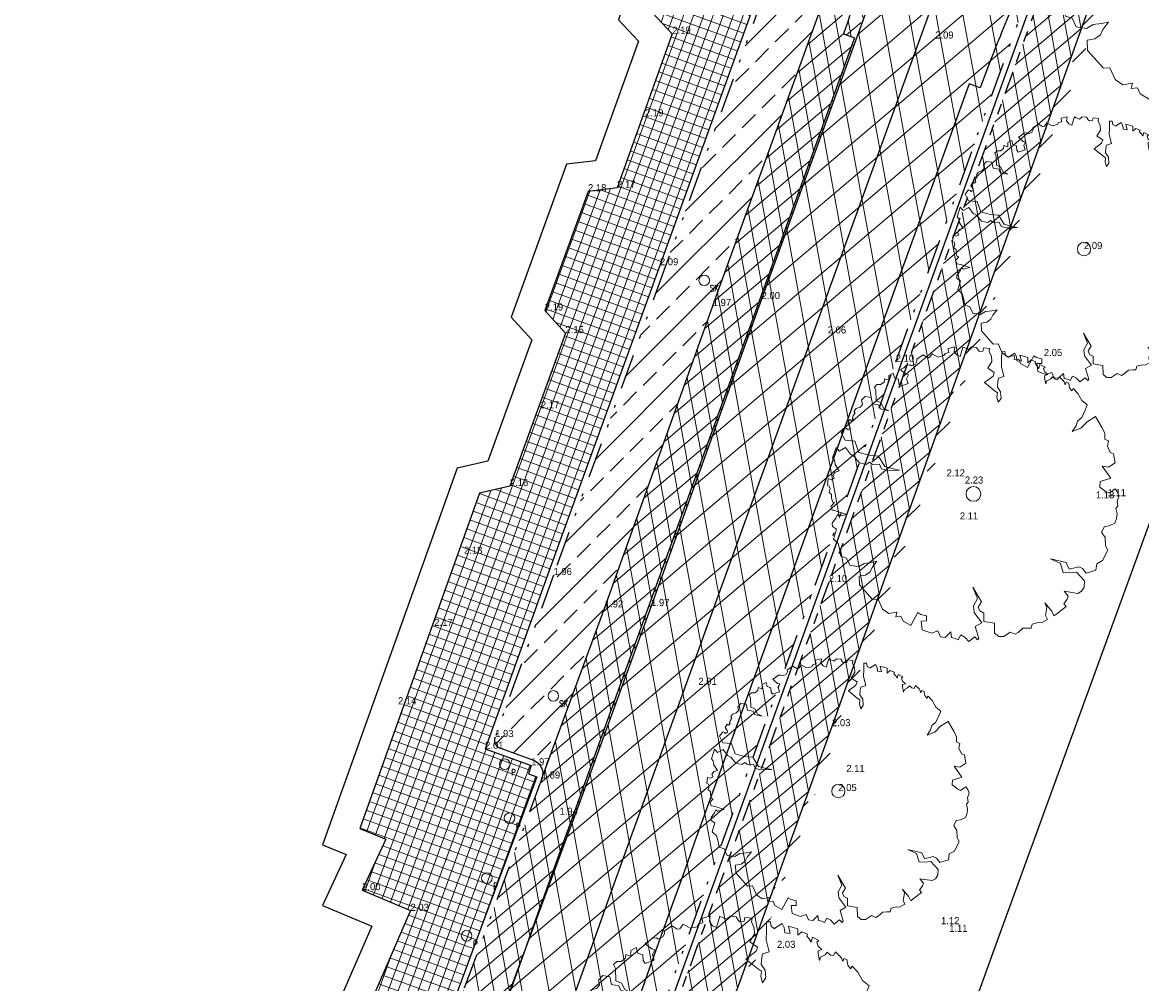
# Model space of a CAD drawing. Header units: metres. Extents: x 136326 to 137932, y 453212 to 454725.
# Tile 43 of 92: x 136558 to 136596, y 453839 to 453872. Entities that reach past the tile are written whole.
import ezdxf

# ---------------------------------------------------------------- set-up
doc = ezdxf.new("R2010")
doc.units = ezdxf.units.M
doc.linetypes.add('DIVIDE__G5', pattern=[3.75, 1.5, -0.75, 0, -0.75, 0, -0.75])
doc.linetypes.add('PHANTOM__G5', pattern=[5.25, 1.5, -0.75, 0.75, -0.75, 0.75, -0.75])
doc.layers.add('-DR-alg-hulplijnen hartlijn asfalt nieuwe fietsstraat', color=7, linetype='Continuous', true_color=0xad72b6, plot=False)
doc.layers.add('-DR-alg-hulplijnen kantverharding asfalt nieuwe fietsstraat', color=7, linetype='Continuous', true_color=0xff9429, plot=False)
for name, color, linetype in [('-DR-alg-projectgrens 1-200', 3, 'PROJECTGRENS_1-200'), ('-DR-bs-txt-hoogtemaat', 253, 'Continuous'), ('-DR-nw-vh-scheiding erfgrens en bebouwing', 3, 'Continuous'), ('-DR-v-vh-band 18-20x25', 5, 'DIVIDE__G5'), ('-DR-v-vh-band achterkant band', 1, 'Continuous'), ('-DR-v-vh-band RWS', 5, 'PHANTOM__G5'), ('-DR-v-vh-kantverharding asfalt fietspad', 2, 'Continuous'), ('-DR-v-vh-kantverharding asfalt rijbaan', 4, 'Continuous')]:
    doc.layers.add(name, color=color, linetype=linetype)
for name, color, linetype, lineweight in [('-DR-bs-boom', 253, 'Continuous', 13), ('-DR-v-maaien en frezen terrein', 82, 'Continuous', 9), ('-DR-v-vh-arc-asfalt opbreken', 252, 'Continuous', 9), ('-DR-v-vh-arc-bss grijs keiformaat', 252, 'Continuous', 9), ('-DR-v-vh-arc-tegels', 252, 'Continuous', 9)]:
    doc.layers.add(name, color=color, linetype=linetype, lineweight=lineweight)
for name, color, linetype, lineweight, true_color in [('-DR-v-inr-wegbebakening-diamantkoppaal', 1, 'Continuous', 0, 0xff0000), ('-DR-v-vh-arc-asfalt fietspad', 7, 'Continuous', 9, 0xdfbfc7), ('B-ME-IE-MEUBILAIR_STRAATKOLK-S', 1, 'Continuous', 0, 0xff0000)]:
    doc.layers.add(name, color=color, linetype=linetype, lineweight=lineweight, true_color=true_color)
doc.styles.add('18_100', font='romans', dxfattribs={"width": 0.8, "height": 0.18})
doc.styles.add('18_200', font='romans', dxfattribs={"width": 0.8, "height": 0.36})
doc.styles.add('Drong', font='txt', dxfattribs={"height": 1.8})
doc.linetypes.add('PROJECTGRENS_1-200', pattern='A,0.32,-0.13,[133,ltypeshp.shx,S=0.13,R=0,X=-0.13,Y=0],-0.13,1.27', length=1.85)
pattern_1 = [(220.33563, (136419.718, 453326.2367), (0.5825375, -0.6860394), []), (280.33563, (136419.718, 453326.2367), (0.8853963, 0.1614725), [])]
pattern_2 = [(220.33562535, (0, 0), (0.3301045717, -0.388755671), []), (280.33562535, (0, 0), (0.5017245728, 0.0915011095), [])]

# ---------------------------------------------------------------- blocks, each defined once
blk = doc.blocks.new('STRAATKOLK')
blk.add_ellipse((0, 0), major_axis=(-0.127, 0.127), ratio=1, start_param=3.926991, end_param=10.210176)
at = {"style": '18_100', "width": 0.8}
blk.add_text('SK', height=0.216, dxfattribs=at).set_placement((0.193, -0.375))
at = {"style": '18_200', "width": 0.8}
blk.add_attdef('HOOGTE', (0.29, 0.211), '', height=0.25, dxfattribs=at)
blk = doc.blocks.new('PAAL')
blk.add_ellipse((0, 0), major_axis=(-0.181, 0), ratio=1, start_param=3.926991, end_param=10.210176)
at = {"style": '18_200', "width": 0.8}
blk.add_text('P', height=0.218, dxfattribs=at).set_placement((0.219, -0.382))
blk.add_attdef('HOOGTE', (0.236, 0.203), '', height=0.25, dxfattribs=at)
blk = doc.blocks.new('Boom bestaand 1')
blk.add_lwpolyline([(-0.0612, 0.3923), (-0.0736, 0.4117), (-0.087, 0.4225), (-0.0926, 0.4415), (-0.1106, 0.4615), (-0.1242, 0.4751), (-0.1453, 0.464), (-0.1728, 0.4611), (-0.1945, 0.4533), (-0.1892, 0.4456), (-0.2017, 0.4432), (-0.2068, 0.4444), (-0.2172, 0.4471), (-0.2235, 0.4396), (-0.2169, 0.4339), (-0.2271, 0.4339), (-0.2331, 0.433), (-0.2499, 0.4257), (-0.2427, 0.4167), (-0.2476, 0.4092), (-0.2589, 0.4043), (-0.2544, 0.3953), (-0.2533, 0.3814), (-0.2458, 0.3746), (-0.266, 0.3788), (-0.2728, 0.3822), (-0.2717, 0.3934), (-0.2848, 0.3874), (-0.2965, 0.3882), (-0.2987, 0.3953), (-0.3145, 0.3822), (-0.3029, 0.3735), (-0.3141, 0.372), (-0.3232, 0.3686), (-0.3277, 0.3731), (-0.3404, 0.3607), (-0.3359, 0.3465), (-0.3526, 0.3537), (-0.3703, 0.3325), (-0.3491, 0.329), (-0.3569, 0.3156), (-0.371, 0.3198), (-0.3837, 0.3191), (-0.3802, 0.2951), (-0.3781, 0.2944), (-0.3887, 0.2873), (-0.4014, 0.2902), (-0.4056, 0.2803), (-0.3837, 0.2704), (-0.359, 0.2591), (-0.3251, 0.2535), (-0.3272, 0.2337), (-0.318, 0.228), (-0.3011, 0.2189), (-0.282, 0.2224), (-0.2608, 0.2153), (-0.2523, 0.2012), (-0.27, 0.204), (-0.2834, 0.2118), (-0.2947, 0.2047), (-0.3322, 0.185), (-0.3413, 0.2203), (-0.3505, 0.2287), (-0.3724, 0.2146), (-0.388, 0.2358), (-0.4042, 0.2415), (-0.4226, 0.2415), (-0.4315, 0.2467), (-0.4416, 0.2292), (-0.4325, 0.2224), (-0.436, 0.2111), (-0.4423, 0.2083), (-0.453, 0.2067), (-0.4613, 0.1921), (-0.4572, 0.18), (-0.4671, 0.1702), (-0.4727, 0.1652), (-0.4473, 0.144), (-0.4565, 0.1356), (-0.4706, 0.132), (-0.484, 0.1398), (-0.4883, 0.1172), (-0.4847, 0.1158), (-0.4748, 0.1137), (-0.477, 0.101), (-0.4713, 0.0946), (-0.4748, 0.0748), (-0.4932, 0.0607), (-0.4854, 0.0473), (-0.4875, 0.0402), (-0.5017, 0.0304), (-0.4974, 0.0049), (-0.4897, 0.0021), (-0.4832, -0.006), (-0.4832, -0.0211), (-0.4886, -0.0247), (-0.4921, -0.0353), (-0.4877, -0.0469), (-0.4868, -0.0593), (-0.4797, -0.0567), (-0.4646, -0.0487), (-0.4592, -0.0416), (-0.4495, -0.0531), (-0.4326, -0.0549), (-0.4342, -0.0824), (-0.4439, -0.0844), (-0.4591, -0.0789), (-0.4694, -0.0898), (-0.4853, -0.0874), (-0.4835, -0.1044), (-0.469, -0.1108), (-0.4787, -0.1222), (-0.4698, -0.128), (-0.4666, -0.142), (-0.4712, -0.1535), (-0.4673, -0.1649), (-0.4544, -0.1649), (-0.422, -0.1781), (-0.41, -0.1658), (-0.3893, -0.1644), (-0.3736, -0.1512), (-0.391, -0.1753), (-0.4052, -0.1753), (-0.417, -0.1934), (-0.4393, -0.1893), (-0.4502, -0.206), (-0.443, -0.2225), (-0.4293, -0.2254), (-0.424, -0.2366), (-0.4254, -0.251), (-0.4188, -0.2613), (-0.4123, -0.2603), (-0.4066, -0.2696), (-0.4013, -0.2747), (-0.3966, -0.2735), (-0.3925, -0.2806), (-0.3993, -0.2847), (-0.3905, -0.2962), (-0.3764, -0.2947), (-0.3703, -0.2952), (-0.369, -0.3047), (-0.3739, -0.3072), (-0.379, -0.3111), (-0.3686, -0.3301), (-0.3402, -0.3274), (-0.325, -0.2991), (-0.284, -0.3012), (-0.2611, -0.2728), (-0.2463, -0.245), (-0.2054, -0.239), (-0.1868, -0.2166), (-0.1743, -0.1981), (-0.1896, -0.2363), (-0.2027, -0.2526), (-0.2201, -0.2532), (-0.2283, -0.2756), (-0.2392, -0.281), (-0.237, -0.2947), (-0.2507, -0.3132), (-0.2791, -0.3219), (-0.2898, -0.3304), (-0.3173, -0.3368), (-0.3146, -0.3612), (-0.3304, -0.3661), (-0.3025, -0.3907), (-0.2927, -0.3885), (-0.278, -0.3918), (-0.2529, -0.3874), (-0.2548, -0.4016), (-0.2471, -0.4137), (-0.2373, -0.413), (-0.2359, -0.4235), (-0.244, -0.4329), (-0.2234, -0.4441), (-0.2184, -0.4397), (-0.2103, -0.44), (-0.1991, -0.4488), (-0.19, -0.4441), (-0.1778, -0.4485), (-0.164, -0.4505), (-0.1606, -0.4451), (-0.1549, -0.4573), (-0.1555, -0.4613), (-0.14, -0.4627), (-0.1312, -0.4505), (-0.1096, -0.4259), (-0.1073, -0.4238), (-0.1116, -0.4488), (-0.1194, -0.4525), (-0.1103, -0.462), (-0.0992, -0.4807), (-0.089, -0.4841), (-0.0747, -0.4752), (-0.0482, -0.4977), (-0.0278, -0.4895), (-0.0108, -0.4916), (0.0157, -0.4977), (0.0286, -0.4827), (0.0558, -0.482), (0.072, -0.457), (0.069, -0.4349), (0.0757, -0.4119), (0.0796, -0.3924), (0.0927, -0.4156), (0.1039, -0.4278), (0.1075, -0.4466), (0.1025, -0.468), (0.1299, -0.4785), (0.1933, -0.4575), (0.2001, -0.44), (0.2363, -0.4392), (0.2587, -0.4253), (0.2652, -0.3991), (0.2784, -0.4081), (0.2832, -0.3913), (0.3018, -0.3913), (0.3264, -0.3733), (0.2952, -0.3338), (0.3048, -0.3266), (0.3174, -0.3112), (0.333, -0.3182), (0.3264, -0.335), (0.3552, -0.3436), (0.3781, -0.3189), (0.3793, -0.296), (0.4017, -0.296), (0.4096, -0.2826), (0.4002, -0.2572), (0.4186, -0.2622), (0.4261, -0.2522), (0.4345, -0.2443), (0.4231, -0.2298), (0.4365, -0.2194), (0.4544, -0.2139), (0.448, -0.1886), (0.4609, -0.1841), (0.4584, -0.1786), (0.4161, -0.1731), (0.4136, -0.1478), (0.3708, -0.1582), (0.3489, -0.1512), (0.3315, -0.1289), (0.2902, -0.1279), (0.3474, -0.1209), (0.3593, -0.1378), (0.3737, -0.1384), (0.3856, -0.1284), (0.4119, -0.1403), (0.4319, -0.109), (0.4632, -0.1221), (0.4795, -0.1133), (0.4858, -0.0977), (0.4808, -0.0718), (0.4943, -0.0594), (0.4931, -0.0482), (0.4862, -0.0269), (0.4918, -0.0131), (0.4962, -0.0015), (0.4851, 0.0073), (0.4884, 0.0283), (0.494, 0.0383), (0.4918, 0.0615), (0.4763, 0.0609), (0.4531, 0.0758), (0.4365, 0.0758), (0.4719, 0.0863), (0.489, 0.0863), (0.4862, 0.0979), (0.4761, 0.1368), (0.4651, 0.1329), (0.455, 0.15), (0.4464, 0.1571), (0.4261, 0.1516), (0.4511, 0.1914), (0.4495, 0.2054), (0.4402, 0.2194), (0.4215, 0.2288), (0.3832, 0.2155), (0.3754, 0.1921), (0.3661, 0.1742), (0.3341, 0.1773), (0.3068, 0.1532), (0.3395, 0.1968), (0.3637, 0.1976), (0.3692, 0.2304), (0.3801, 0.2397), (0.3996, 0.2444), (0.4034, 0.279), (0.3842, 0.2903), (0.3824, 0.313), (0.3563, 0.3433), (0.3406, 0.3414), (0.3141, 0.3521), (0.2925, 0.3482), (0.2787, 0.3649), (0.2826, 0.3806), (0.2817, 0.4012), (0.2696, 0.4131), (0.256, 0.4212), (0.2376, 0.4248), (0.2327, 0.4339), (0.2168, 0.4384), (0.2036, 0.45), (0.1887, 0.4518), (0.1757, 0.4483), (0.1806, 0.4248), (0.1727, 0.4169), (0.1492, 0.4041), (0.1325, 0.412), (0.1367, 0.4496), (0.0873, 0.4385), (0.0991, 0.4571), (0.0942, 0.4846), (0.0638, 0.4915), (0.0559, 0.4826), (0.0314, 0.4826), (0.0166, 0.4925), (0.0058, 0.4836), (-0.0114, 0.491), (-0.0324, 0.4905), (-0.0772, 0.485), (-0.0717, 0.4517), (-0.0599, 0.4236), (-0.0612, 0.3923)])
blk.add_circle((0, 0), 0.0251)

msp = doc.modelspace()

# ---------------------------------------------------------------- hatches: boundary and pattern name
at = {"layer": '-DR-v-maaien en frezen terrein'}
h = msp.add_hatch(dxfattribs=at)
h.set_pattern_fill('ANSI33', color=256, scale=0.2)
edge = h.paths.add_edge_path()
edge.add_line((136565.683, 453790.908), (136569.57, 453791.16))
edge.add_line((136569.57, 453791.16), (136567.039, 453792.079))
edge.add_arc((136567.38, 453793.019), 1, 160.0567, 250.0567, ccw=False)
edge.add_line((136566.44, 453793.36), (136568.072, 453797.859))
edge.add_arc((135150.6, 454312.188), 1507.9, 340.056731, 341.034726)
edge.add_arc((137987.747, 453337.203), 1492.1, 160.09465, 161.034726, ccw=False)
edge.add_line((136584.79, 453845.214), (136593.332, 453868.803))
edge.add_arc((136637.618, 453852.767), 47.1, 156.2806, 160.0947, ccw=False)
edge.add_line((136594.497, 453871.713), (136596.786, 453876.923))
edge.add_arc((136548.354, 453898.203), 52.9, 336.2806, 340.0947)
edge.add_line((136598.094, 453880.192), (136600.005, 453885.405))
edge.add_arc((136621.134, 453871.473), 25.309, 146.6006, 156.311)
edge.add_line((136597.958, 453881.641), (136597.524, 453880.564))
edge.add_line((136597.524, 453880.564), (136597.202, 453880.27))
edge.add_line((136597.202, 453880.27), (136595.027, 453874.574))
edge.add_line((136595.027, 453874.574), (136585.565, 453848.083))
edge.add_line((136585.565, 453848.083), (136581.75, 453837.5))
edge.add_line((136581.75, 453837.5), (136577.146, 453824.865))
edge.add_line((136577.146, 453824.865), (136572.28, 453811.512))
edge.add_line((136572.28, 453811.512), (136567.992, 453799.938))
edge.add_line((136567.992, 453799.938), (136565.19, 453792.382))
edge.add_line((136565.19, 453792.382), (136565.157, 453791.749))
edge.add_line((136565.157, 453791.749), (136564.866, 453790.966))
edge.add_line((136564.866, 453790.966), (136565.683, 453790.908))
h.paths.add_polyline_path([(136571.302, 453791.273), (136575.603, 453791.552), (136575.667, 453791.598), (136571.893, 453792.937)], flags=17)
at = {"layer": '-DR-v-vh-arc-asfalt fietspad', "transparency": 33554687}
h = msp.add_hatch(dxfattribs=at)
h.set_pattern_fill('AVH-ASFALT', color=256, scale=0.51, angle=90, pattern_type=2)
h.set_pattern_definition(pattern_2)
h.paths.add_polyline_path([(136597.202, 453880.27), (136597.418, 453880.855), (136597.65, 453881.434), (136597.898, 453882.007), (136598.18, 453882.611), (136598.479, 453883.206), (136598.796, 453883.792), (136600.868, 453887.219), (136601.375, 453888.084), (136601.858, 453888.963), (136602.317, 453889.854), (136602.751, 453890.758), (136603.161, 453891.674), (136603.545, 453892.6), (136604.245, 453894.444), (136606.561, 453901.032), (136606.829, 453901.478), (136607.176, 453901.865), (136607.591, 453902.179), (136605.842, 453901.652), (136604.344, 453901.053), (136604.403, 453900.947), (136604.374, 453900.863), (136603.815, 453899.294), (136602.406, 453895.343), (136601.646, 453893.229), (136601.283, 453892.337), (136601.065, 453891.887), (136600.845, 453891.438), (136600.622, 453890.99), (136600.244, 453890.246), (136599.858, 453889.506), (136599.464, 453888.77), (136597.997, 453886.145), (136597.605, 453885.409), (136597.226, 453884.667), (136596.86, 453883.918), (136596.298, 453882.695), (136595.771, 453881.456), (136595.28, 453880.202), (136593.477, 453875.235), (136588.084, 453860.296), (136585.453, 453852.982), (136580.014, 453837.928), (136575.693, 453825.974), (136575.522, 453825.514), (136575.379, 453825.129), (136575.378, 453825.128), (136574.214, 453822.218), (136574.241, 453822.1), (136573.967, 453821.306), (136568.942, 453807.633), (136562.88, 453791.271), (136561.252, 453786.873), (136555.576, 453771.368), (136555.268, 453770.545), (136555.266, 453770.544), (136554.677, 453769.078), (136554.14, 453767.493), (136553.859, 453766.696), (136555.426, 453766.131), (136555.727, 453766.967), (136556.515, 453769.064), (136560.282, 453779.325), (136560.382, 453779.284), (136562.432, 453785.082), (136563.815, 453788.69), (136564.689, 453791.031), (136567.992, 453799.938), (136572.28, 453811.512), (136577.146, 453824.865), (136581.75, 453837.5), (136585.565, 453848.083), (136595.027, 453874.574)])
h = msp.add_hatch(dxfattribs=at)
h.set_pattern_fill('AVH-ASFALT', color=256, scale=0.51, angle=90, pattern_type=2)
h.set_pattern_definition(pattern_2)
edge = h.paths.add_edge_path()
edge.add_line((136592.957, 453894.109), (136590.842, 453888.122))
edge.add_line((136590.842, 453888.122), (136585.174, 453872.466))
edge.add_line((136585.174, 453872.466), (136581.787, 453863.143))
edge.add_line((136581.787, 453863.143), (136577.841, 453852.121))
edge.add_line((136577.841, 453852.121), (136575.699, 453846.306))
edge.add_line((136575.699, 453846.306), (136569.328, 453829.052))
edge.add_line((136569.328, 453829.052), (136566.726, 453822.021))
edge.add_line((136566.726, 453822.021), (136568.112, 453821.519))
edge.add_line((136568.112, 453821.519), (136569.495, 453825.291))
edge.add_line((136569.495, 453825.291), (136574.955, 453840.015))
edge.add_arc((137987.747, 453337.203), 1499.6, 160.09465, 160.409356, ccw=False)
edge.add_line((136577.738, 453847.767), (136586.329, 453871.491))
edge.add_line((136586.329, 453871.491), (136585.953, 453871.628))
edge.add_arc((136538.889, 453888.511), 50, 340.2651, 343.906)
edge.add_line((136586.93, 453874.65), (136588.98, 453881.757))
edge.add_line((136588.98, 453881.757), (136593.397, 453893.948))
edge.add_line((136593.397, 453893.948), (136593.776, 453894.996))
edge.add_line((136593.776, 453894.996), (136593.331, 453895.14))
edge.add_line((136593.331, 453895.14), (136592.957, 453894.109))
h = msp.add_hatch(dxfattribs=at)
h.set_pattern_fill('AVH-ASFALT', color=256, scale=0.51, angle=90, pattern_type=2)
h.set_pattern_definition([(220.33563, (136419.718, 453326.2367), (0.33010457, -0.38875567), []), (280.33563, (136419.718, 453326.2367), (0.50172457, 0.0915011), [])])
edge = h.paths.add_edge_path()
edge.add_arc((137987.747, 453337.203), 1499.6, 160.09465, 160.409356)
edge.add_line((136574.955, 453840.015), (136577.062, 453845.696))
edge.add_line((136577.062, 453845.696), (136594.734, 453894.686))
edge.add_line((136594.734, 453894.686), (136593.776, 453894.996))
edge.add_line((136593.776, 453894.996), (136593.397, 453893.948))
edge.add_line((136593.397, 453893.948), (136588.98, 453881.757))
edge.add_line((136588.98, 453881.757), (136586.93, 453874.65))
edge.add_arc((136538.889, 453888.511), 50, 340.2651, 343.906, ccw=False)
edge.add_line((136585.953, 453871.628), (136586.329, 453871.491))
edge.add_line((136586.329, 453871.491), (136577.738, 453847.767))
at = {"layer": '-DR-v-vh-arc-asfalt opbreken'}
h = msp.add_hatch(dxfattribs=at)
h.set_pattern_fill('AVH-ASFALT_LAAG1-D', color=256, scale=30, angle=90, pattern_type=2)
h.set_pattern_definition(pattern_1)
edge = h.paths.add_edge_path()
edge.add_arc((137987.747, 453337.203), 1499.6, 160.410568, 161.034726)
edge.add_arc((135150.6, 454312.188), 1500.4, 340.056731, 341.034726, ccw=False)
edge.add_line((136561.022, 453800.417), (136546.457, 453760.276))
edge.add_line((136546.457, 453760.276), (136545.875, 453760.487))
edge.add_line((136545.875, 453760.487), (136545.782, 453760.948))
edge.add_line((136545.782, 453760.948), (136545.519, 453761.175))
edge.add_line((136545.519, 453761.175), (136545.207, 453761.178))
edge.add_line((136545.207, 453761.178), (136546.019, 453762.387))
edge.add_line((136546.019, 453762.387), (136546.651, 453763.447))
edge.add_line((136546.651, 453763.447), (136547.203, 453764.551))
edge.add_line((136547.203, 453764.551), (136547.672, 453765.693))
edge.add_line((136547.672, 453765.693), (136549.227, 453770.026))
edge.add_line((136549.227, 453770.026), (136555.617, 453787.578))
edge.add_line((136555.617, 453787.578), (136560.666, 453801.508))
edge.add_line((136560.666, 453801.508), (136564.084, 453810.747))
edge.add_line((136564.084, 453810.747), (136567.477, 453819.787))
edge.add_line((136567.477, 453819.787), (136569.495, 453825.291))
edge.add_line((136569.495, 453825.291), (136573.628, 453836.434))
edge.add_line((136573.628, 453836.434), (136574.945, 453839.985))
h.paths.add_polyline_path([(136593.776, 453894.996), (136596.432, 453902.331), (136595.96, 453902.407), (136595.703, 453901.719), (136594.262, 453897.783), (136593.331, 453895.14)])
edge = h.paths.add_edge_path()
edge.add_arc((136607.926, 453898.239), 6, 149.1702, 160.0947)
edge.add_line((136602.284, 453900.282), (136601.873, 453899.145))
edge.add_line((136601.873, 453899.145), (136601.795, 453899.044))
edge.add_line((136601.795, 453899.044), (136601.412, 453898.377))
edge.add_line((136601.412, 453898.377), (136601.122, 453897.664))
edge.add_line((136601.122, 453897.664), (136600.476, 453895.78))
edge.add_line((136600.476, 453895.78), (136594.903, 453880.348))
edge.add_line((136594.903, 453880.348), (136593.101, 453875.354))
edge.add_line((136593.101, 453875.354), (136587.731, 453860.475))
edge.add_line((136587.731, 453860.475), (136584.988, 453852.88))
edge.add_line((136584.988, 453852.88), (136579.627, 453838.008))
edge.add_line((136579.627, 453838.008), (136578.831, 453835.903))
edge.add_line((136578.831, 453835.903), (136578.048, 453833.794))
edge.add_line((136578.048, 453833.794), (136577.277, 453831.68))
edge.add_line((136577.277, 453831.68), (136576.517, 453829.562))
edge.add_line((136576.517, 453829.562), (136575.771, 453827.44))
edge.add_line((136575.771, 453827.44), (136575.036, 453825.313))
edge.add_line((136575.036, 453825.313), (136575.035, 453825.124))
edge.add_line((136575.035, 453825.124), (136575.353, 453825.066))
edge.add_line((136575.353, 453825.066), (136574.228, 453822.252))
edge.add_line((136574.228, 453822.252), (136573.915, 453822.343))
edge.add_line((136573.915, 453822.343), (136568.562, 453807.75))
edge.add_line((136568.562, 453807.75), (136562.485, 453791.356))
edge.add_line((136562.485, 453791.356), (136560.806, 453786.739))
edge.add_line((136560.806, 453786.739), (136556.643, 453775.432))
edge.add_line((136556.643, 453775.432), (136554.915, 453770.698))
edge.add_line((136554.915, 453770.698), (136554.919, 453770.519))
edge.add_line((136554.919, 453770.519), (136555.232, 453770.458))
edge.add_line((136555.232, 453770.458), (136554.677, 453769.078))
edge.add_line((136554.677, 453769.078), (136554.191, 453767.645))
edge.add_line((136554.191, 453767.645), (136553.827, 453767.752))
edge.add_line((136553.827, 453767.752), (136550.654, 453758.987))
edge.add_line((136550.654, 453758.987), (136550.579, 453758.781))
edge.add_line((136550.579, 453758.781), (136548.431, 453759.56))
edge.add_line((136548.431, 453759.56), (136554.723, 453776.902))
edge.add_line((136554.723, 453776.902), (136552.743, 453777.6))
edge.add_line((136552.743, 453777.6), (136557.458, 453790.594))
edge.add_line((136557.458, 453790.594), (136559.435, 453789.886))
edge.add_line((136559.435, 453789.886), (136562.996, 453799.701))
edge.add_arc((135150.6, 454312.188), 1502.5, 340.056731, 341.034726)
edge.add_arc((138094.038, 453300.187), 1610.051, 159.918131, 161.018297, ccw=False)
edge.add_line((136581.873, 453853.019), (136579.893, 453853.717))
edge.add_line((136579.893, 453853.717), (136584.615, 453866.708))
edge.add_line((136584.615, 453866.708), (136586.576, 453866.011))
edge.add_line((136586.576, 453866.011), (136599.548, 453901.832))
edge.add_line((136599.548, 453901.832), (136602.774, 453901.314))
h = msp.add_hatch(dxfattribs=at)
h.set_pattern_fill('AVH-ASFALT_LAAG1-D', color=256, scale=30, angle=90, pattern_type=2)
h.set_pattern_definition(pattern_1)
edge = h.paths.add_edge_path()
edge.add_line((136581.873, 453853.019), (136579.962, 453853.692))
edge.add_line((136579.962, 453853.692), (136579.413, 453852.166))
edge.add_line((136579.413, 453852.166), (136577.062, 453845.696))
edge.add_line((136577.062, 453845.696), (136574.945, 453839.985))
edge.add_arc((137987.747, 453337.203), 1499.6, 160.410568, 161.034726)
edge.add_arc((135150.6, 454312.188), 1500.4, 340.056731, 341.034726, ccw=False)
edge.add_line((136561.022, 453800.417), (136557.458, 453790.597))
edge.add_line((136557.458, 453790.597), (136559.435, 453789.886))
edge.add_line((136559.435, 453789.886), (136562.996, 453799.701))
edge.add_arc((135150.6, 454312.188), 1502.5, 340.056731, 341.034726)
edge.add_arc((137987.747, 453337.203), 1497.5, 160.09465, 161.034726, ccw=False)
edge.add_line((136579.713, 453847.052), (136581.873, 453853.019))
h.paths.add_polyline_path([(136599.147, 453900.722), (136596.232, 453901.777), (136593.776, 453894.996), (136594.734, 453894.686), (136592.241, 453887.706), (136586.59, 453872.016), (136584.656, 453866.693), (136586.576, 453866.005)])
at = {"layer": '-DR-v-vh-arc-bss grijs keiformaat'}
h = msp.add_hatch(dxfattribs=at)
h.set_pattern_fill('ANSI33', color=256, scale=0.2)
h.paths.add_polyline_path([(136583.287, 453873.097), (136579.89, 453863.701), (136576.096, 453853.223), (136574.112, 453847.714), (136574.094, 453847.659), (136574.089, 453847.602), (136574.095, 453847.545), (136574.114, 453847.49), (136574.145, 453847.44), (136574.186, 453847.397), (136574.236, 453847.365), (136574.291, 453847.344), (136575.412, 453846.93), (136575.489, 453846.894), (136575.559, 453846.845), (136575.62, 453846.784), (136575.668, 453846.714), (136575.71, 453846.617), (136575.729, 453846.513), (136575.725, 453846.408), (136575.699, 453846.306), (136577.841, 453852.121), (136581.787, 453863.143), (136585.174, 453872.466), (136590.842, 453888.122), (136592.957, 453894.109), (136592.914, 453894.04), (136592.859, 453893.979), (136592.795, 453893.928), (136592.723, 453893.889), (136592.634, 453893.86), (136592.541, 453893.849), (136592.448, 453893.856), (136592.358, 453893.881), (136591.226, 453894.283), (136591.18, 453894.299), (136591.132, 453894.306), (136591.084, 453894.304), (136591.037, 453894.293), (136590.981, 453894.267), (136590.933, 453894.228), (136590.896, 453894.179), (136590.871, 453894.122), (136588.947, 453888.733)])
at = {"layer": '-DR-v-vh-arc-tegels'}
h = msp.add_hatch(dxfattribs=at)
h.set_pattern_fill('ANSI37', color=256, scale=0.1, angle=295.01)
h.paths.add_polyline_path([(136565.837, 453831.34), (136566.923, 453830.877), (136566.428, 453829.755), (136565.339, 453830.231)], flags=16)
h.paths.add_polyline_path([(136568.901, 453829.219), (136569.167, 453829.121), (136569.514, 453830.084), (136572.047, 453836.961), (136575.531, 453846.37), (136575.246, 453846.472), (136575.338, 453846.755), (136573.772, 453847.321), (136575.941, 453853.347), (136579.714, 453863.755), (136583.098, 453873.15), (136588.76, 453888.776), (136590.842, 453894.627), (136592.448, 453894.063), (136592.526, 453894.348), (136592.797, 453894.255), (136593.271, 453895.532), (136588.897, 453897.073), (136587.107, 453891.515), (136583.67, 453892.774), (136582.745, 453890.861), (136585.69, 453889.828), (136583.069, 453882.542), (136583.749, 453881.824), (136581.893, 453876.606), (136580.883, 453876.409), (136579.448, 453872.348), (136580.135, 453871.624), (136578.259, 453866.391), (136577.27, 453866.271), (136575.8, 453862.217), (136576.503, 453861.446), (136574.614, 453856.246), (136573.581, 453856.007), (136569.511, 453844.614), (136570.396, 453844.246), (136569.591, 453842.509), (136571.237, 453841.822), (136567.208, 453832.54), (136562.816, 453834.443), (136561.955, 453832.443), (136563.644, 453831.729), (136563.748, 453831.668), (136563.834, 453831.582), (136563.894, 453831.478), (136563.926, 453831.361), (136563.93, 453831.292), (136563.924, 453831.223), (136563.909, 453831.156), (136563.883, 453831.092), (136563.685, 453830.625), (136563.611, 453830.442), (136563.579, 453830.247), (136563.59, 453830.05), (136563.643, 453829.86), (136563.689, 453829.762), (136563.746, 453829.671), (136563.814, 453829.587), (136563.867, 453829.536), (136563.923, 453829.487), (136563.981, 453829.442), (136564.045, 453829.398), (136564.111, 453829.358), (136564.179, 453829.321), (136568.903, 453829.224)])

# ---------------------------------------------------------------- linework, layer by layer
at = {"layer": '-DR-alg-hulplijnen hartlijn asfalt nieuwe fietsstraat'}
msp.add_lwpolyline([(136781.314, 454424.963), (136757.272, 454348.827, -0.010389), (136697.245, 454171.637), (136619.145, 453955.95), (136588.279, 453870.709), (136579.713, 453847.052, 0.004102), (136571.537, 453823.883, -0.004267), (136562.996, 453799.701), (136431.623, 453437.641, 0.002152), (136391.004, 453324.177), (136379.088, 453290.434), (136365.735, 453256.179), (136360.793, 453242.184)], format="xyb", dxfattribs=at)
at = {"layer": '-DR-alg-hulplijnen kantverharding asfalt nieuwe fietsstraat'}
for points in [[(136755.27, 454349.46, -0.010389), (136695.271, 454172.352), (136617.17, 453956.665), (136616.794, 453956.801, -0.016644), (136615.557, 453953.711), (136612.599, 453946.977), (136608.343, 453935.224), (136607.102, 453931.797), (136594.844, 453897.943), (136593.397, 453893.948), (136588.98, 453881.757), (136586.93, 453874.65, -0.015888), (136585.953, 453871.628), (136586.329, 453871.491), (136577.738, 453847.767, 0.004102), (136569.551, 453824.565, -0.004267), (136561.022, 453800.417)], [(136759.275, 454348.195, -0.010389), (136699.22, 454170.922), (136621.119, 453955.235), (136621.495, 453955.098, 0.016644), (136620.467, 453951.934), (136618.89, 453946.466, -0.016644), (136617.862, 453943.301), (136613.373, 453930.904), (136602.284, 453900.282), (136595.367, 453881.179, -0.016644), (136594.131, 453878.09), (136591.842, 453872.88, 0.011636), (136590.955, 453870.728), (136590.605, 453869.79), (136590.229, 453869.927), (136581.687, 453846.337, 0.004102), (136573.523, 453823.2, -0.004267), (136564.97, 453798.984)]]:
    msp.add_lwpolyline(points, format="xyb", dxfattribs=at)
at = {"layer": '-DR-alg-projectgrens 1-200', "flags": 128}
msp.add_lwpolyline([(136672.431, 453896.561), (136667.194, 453897.489), (136645.076, 453905.171), (136624.477, 453912.593), (136625.184, 453914.831), (136624.39, 453916.757), (136621.163, 453919.31), (136624.07, 453927.399), (136623.281, 453929.136), (136623.21, 453929.192), (136624.085, 453931.643), (136629.304, 453946.51), (136630.541, 453950.147), (136638.492, 453971.96), (136644.073, 453987.263), (136644.824, 453989.705), (136651.204, 454007.423), (136658.506, 454027.642), (136665.47, 454047.006), (136669.496, 454058.357), (136675.354, 454074.419), (136676.258, 454077.094), (136678.747, 454083.756), (136682.526, 454094.171), (136686.101, 454103.639), (136687.039, 454106.475), (136697.795, 454137.242), (136697.717, 454137.253), (136705.555, 454159.78), (136713.078, 454181.729), (136719.605, 454200.719), (136727.498, 454223.752), (136730.581, 454232.718), (136734.46, 454243.959), (136738.033, 454254.306), (136742.183, 454266.266), (136750.568, 454290.842), (136760.393, 454319.456), (136770.666, 454349.328), (136772.713, 454355.238), (136774.612, 454360.473), (136776.998, 454367), (136784.306, 454387.208), (136790.339, 454404.083), (136797.311, 454423.36), (136807.058, 454450.093), (136800.646, 454453.198), (136785.078, 454462.694), (136769.745, 454470.235), (136763.463, 454464.393), (136767.222, 454456.488), (136768.447, 454452.902), (136769.612, 454448.539), (136767.19, 454443.604), (136763.98, 454431.785), (136763.498, 454430.807), (136764.785, 454430.222), (136759.65, 454419.865), (136760.207, 454419.614), (136758.305, 454415.755), (136757.433, 454413.928), (136755.514, 454410.037), (136754.993, 454410.292), (136749.872, 454399.962), (136748.616, 454400.585), (136748.548, 454400.448), (136744.287, 454402.547), (136738.76, 454389.718), (136744.829, 454387.062), (136753.517, 454383.259), (136750.445, 454376.232), (136747.3, 454368.999), (136747.702, 454368.821), (136745.421, 454363.658), (136743.771, 454359.882), (136741.474, 454354.715), (136741.107, 454354.878), (136737.945, 454347.853), (136734.86, 454340.776), (136727.193, 454344.181), (136720.397, 454330.285), (136716.705, 454321.73), (136725.346, 454317.886), (136722.199, 454310.807), (136718.145, 454301.488), (136714.131, 454292.713), (136709.748, 454294.641), (136707.09, 454288.607), (136709.573, 454287.506), (136709.53, 454287.41), (136709.617, 454287.371), (136709.424, 454286.945), (136712.118, 454285.768), (136724.405, 454280.406), (136724.395, 454280.372), (136724.56, 454280.301), (136719.327, 454264.621), (136718.554, 454264.279), (136712.149, 454267.043), (136705.337, 454251.495), (136713.155, 454248.122), (136713.63, 454247.107), (136703.363, 454216.017), (136702.53, 454215.665), (136698.406, 454217.526), (136692.762, 454204.705), (136698.169, 454202.287), (136696.085, 454197.547), (136697.116, 454197.066), (136693.34, 454185.771), (136691.21, 454179.799), (136691.154, 454179.818), (136689.257, 454174.47), (136688.677, 454172.922), (136686.645, 454167.859), (136686.793, 454167.806), (136683.499, 454158.729), (136679.62, 454148.161), (136677.544, 454142.392), (136675.601, 454137.021), (136671.76, 454126.401), (136667.085, 454113.483), (136666.31, 454113.053), (136658.978, 454114.558), (136655.858, 454098.89), (136661.092, 454097.825), (136661.269, 454097.519), (136621.35, 453987.863), (136615.212, 453990.581), (136612.094, 453983.671), (136608.8, 453985.139), (136606.115, 453979.27), (136610.368, 453977.386), (136616.099, 453974.911), (136616.418, 453974.217), (136608.394, 453952.136), (136599.91, 453929.479), (136596.333, 453930.847), (136596.703, 453931.801), (136592.691, 453933.357), (136592.582, 453933.111), (136587.167, 453935.208), (136587.113, 453935.101), (136586.908, 453935.2), (136584.73, 453936.252), (136573.42, 453911.897), (136576.906, 453910.227), (136577.755, 453910.817), (136581.71, 453908.923), (136581.78, 453907.891), (136588.355, 453904.743), (136581.357, 453890.288), (136584.408, 453889.218), (136581.92, 453882.301), (136582.601, 453881.581), (136581.142, 453877.478), (136580.13, 453877.281), (136578.301, 453872.104), (136578.986, 453871.382), (136577.526, 453867.309), (136576.539, 453867.19), (136574.654, 453861.99), (136575.357, 453861.219), (136573.859, 453857.098), (136572.823, 453856.858), (136568.249, 453844.056), (136569.051, 453843.723), (136568.246, 453841.986), (136569.916, 453841.29), (136566.692, 453833.862), (136560.757, 453836.486), (136555.193, 453823.556), (136563.207, 453820.33), (136562.244, 453817.938), (136562.059, 453818.012), (136558.019, 453808.014), (136558.218, 453807.935), (136557.146, 453805.252), (136555.477, 453804.556), (136553.671, 453802.5), (136552.612, 453799.698), (136545.82, 453781.422), (136541.647, 453783.356), (136534.75, 453768.68), (136539.525, 453766.451), (136534.814, 453753.868), (136534.789, 453753.879), (136534.379, 453752.873), (136534.182, 453752.96), (136532.926, 453749.667), (136533.099, 453749.603), (136532.772, 453748.705), (136532.584, 453748.792), (136530.457, 453743.085), (136530.627, 453743.022), (136516.493, 453704.592), (136514.575, 453699.22), (136492.181, 453636.401), (136492.736, 453636.204), (136489.157, 453626.341), (136485.079, 453628.249), (136478.16, 453613.788), (136483.141, 453611.479), (136461.867, 453552.94), (136457.354, 453554.582), (136454.06, 453545.417), (136458.648, 453543.776), (136443.598, 453501.593), (136437.009, 453503.95), (136431.442, 453488.403), (136437.02, 453486.393), (136418.282, 453434.811), (136419.185, 453434.431), (136413.9, 453419.737), (136407.364, 453401.466), (136407.056, 453400.056), (136406.467, 453398.451), (136401.897, 453385.592), (136396.197, 453388.282), (136390.097, 453375.66), (136397.157, 453372.353), (136391.911, 453357.791), (136390.965, 453355.464), (136388.624, 453350.371), (136384.302, 453352.274), (136382.126, 453347.544), (136391.358, 453344.243), (136383.168, 453321.66), (136379.275, 453323.116), (136369.941, 453296.994), (136366.76, 453298.169), (136365.332, 453294.302), (136367.975, 453293.349), (136367.397, 453291.75), (136367.871, 453291.227), (136363.518, 453279.255), (136362.091, 453275.277), (136356.432, 453259.57), (136355.262, 453256.31), (136348.508, 453237.967), (136370.649, 453230.069), (136374.328, 453240.694), (136372.767, 453241.803), (136382.163, 453267.942), (136384.551, 453274.649), (136388.98, 453286.656), (136392.893, 453297.449), (136398.36, 453312.66), (136406.212, 453334.431), (136411.924, 453350.355), (136415.827, 453361.341), (136419.474, 453371.398), (136422.516, 453379.917), (136425.014, 453387.05), (136430.128, 453401.329), (136433.008, 453409.364), (136437.5, 453421.973), (136444.424, 453441.303), (136447.898, 453451.043), (136454.668, 453469.854), (136458.254, 453479.666), (136467.647, 453501.921), (136478.422, 453531.465), (136485.603, 453551.259), (136497.269, 453583.741), (136504.565, 453604), (136511.581, 453623.496), (136513.58, 453629.053), (136518.673, 453642.888), (136519.015, 453643.404), (136522.68, 453653.62), (136522.664, 453653.957), (136523.62, 453656.594), (136528.73, 453670.926), (136534.757, 453688.003), (136543.62, 453712.768), (136551.352, 453734.38), (136563.425, 453767.68), (136566.609, 453776.654), (136569.182, 453777.966), (136577.487, 453774.867), (136583.873, 453792.703), (136575.924, 453795.622), (136575.205, 453797.155), (136576.997, 453801.811), (136581.956, 453815.424), (136586.269, 453827.274), (136591.149, 453840.672), (136596.411, 453855.14), (136603.758, 453874.947), (136606.204, 453881.939), (136608.18, 453887.612), (136608.471, 453887.616), (136610.071, 453888.673), (136612.877, 453896.334), (136616.917, 453896.194), (136618.846, 453897.187), (136619.756, 453899.432), (136644.445, 453890.648), (136649.466, 453889.41), (136663.041, 453887.011), (136671.45, 453886.364), (136675.948, 453886.023), (136676.722, 453896.236)], close=True, dxfattribs=at)
at = {"layer": '-DR-nw-vh-scheiding erfgrens en bebouwing', "flags": 128}
msp.add_lwpolyline([(136583.139, 453908.39), (136589.697, 453905.242), (136582.745, 453890.861), (136585.69, 453889.828), (136583.069, 453882.542), (136583.749, 453881.824), (136581.893, 453876.606), (136580.883, 453876.409), (136579.448, 453872.348), (136580.135, 453871.624), (136578.259, 453866.391), (136577.27, 453866.271), (136575.8, 453862.217), (136576.503, 453861.446), (136574.614, 453856.246), (136573.581, 453856.007), (136569.511, 453844.614), (136570.396, 453844.246), (136569.591, 453842.509), (136571.237, 453841.822), (136567.208, 453832.54), (136562.816, 453834.443)], dxfattribs=at)
at = {"layer": '-DR-v-vh-band 18-20x25', "ltscale": 0.8}
for points in [[(136575.522, 453825.514), (136575.395, 453825.172), (136575.361, 453825.136), (136575.319, 453825.109), (136575.272, 453825.094), (136575.223, 453825.09), (136575.174, 453825.099), (136575.132, 453825.118), (136575.096, 453825.146), (136575.066, 453825.181), (136575.046, 453825.222), (136575.036, 453825.267), (136575.036, 453825.313), (136575.771, 453827.44), (136576.517, 453829.562), (136577.277, 453831.68), (136578.048, 453833.794), (136578.831, 453835.903), (136579.627, 453838.008), (136584.988, 453852.88), (136587.731, 453860.475), (136593.101, 453875.354)], [(136583.287, 453873.097), (136579.89, 453863.701), (136576.096, 453853.223), (136574.112, 453847.714), (136574.094, 453847.659), (136574.089, 453847.602), (136574.095, 453847.545), (136574.114, 453847.49), (136574.145, 453847.44), (136574.186, 453847.397), (136574.236, 453847.365), (136574.291, 453847.344), (136575.412, 453846.93), (136575.489, 453846.894), (136575.559, 453846.845), (136575.62, 453846.784), (136575.668, 453846.714), (136575.71, 453846.617), (136575.729, 453846.513), (136575.725, 453846.408), (136575.699, 453846.306), (136572.234, 453836.928), (136569.336, 453829.073), (136569.328, 453829.052)]]:
    msp.add_lwpolyline(points, dxfattribs=at)
at = {"layer": '-DR-v-vh-band achterkant band'}
for points in [[(136587.903, 453860.371), (136593.291, 453875.292), (136595.094, 453880.259), (136595.585, 453881.513)], [(136583.098, 453873.15), (136579.714, 453863.755), (136575.941, 453853.347), (136573.772, 453847.321), (136575.338, 453846.755), (136575.246, 453846.472), (136575.531, 453846.37), (136572.047, 453836.961), (136569.514, 453830.084), (136569.167, 453829.121), (136568.888, 453829.224), (136567.688, 453825.963), (136566.463, 453822.644), (136566.749, 453822.543), (136566.395, 453821.627)], [(136575.231, 453825.24), (136579.819, 453837.966), (136585.179, 453852.821), (136587.904, 453860.371)]]:
    msp.add_lwpolyline(points, dxfattribs=at)
at = {"layer": '-DR-v-vh-band RWS', "ltscale": 0.5}
msp.add_lwpolyline([(136595.28, 453880.202), (136593.477, 453875.235), (136588.084, 453860.296), (136585.453, 453852.982), (136580.014, 453837.928), (136575.693, 453825.974), (136575.522, 453825.514)], dxfattribs=at)
at = {"layer": '-DR-v-vh-kantverharding asfalt fietspad'}
for points in [[(136592.957, 453894.109), (136593.331, 453895.14), (136594.734, 453894.686), (136592.241, 453887.706), (136586.59, 453872.016), (136583.172, 453862.607), (136579.413, 453852.166), (136577.062, 453845.696), (136573.628, 453836.434), (136569.495, 453825.291), (136567.477, 453819.787), (136564.084, 453810.747), (136560.666, 453801.508), (136555.617, 453787.578), (136549.227, 453770.026), (136547.672, 453765.693), (136547.203, 453764.551), (136546.651, 453763.447), (136546.019, 453762.387), (136545.192, 453761.157)], [(136572.28, 453811.512), (136577.146, 453824.865), (136581.75, 453837.5), (136585.565, 453848.083), (136595.027, 453874.574), (136597.202, 453880.27), (136597.418, 453880.855), (136597.65, 453881.434), (136597.898, 453882.007), (136598.18, 453882.611), (136598.479, 453883.206), (136598.796, 453883.792), (136600.868, 453887.219), (136601.375, 453888.084), (136601.858, 453888.963), (136602.317, 453889.854), (136602.751, 453890.758), (136602.762, 453890.781)]]:
    msp.add_lwpolyline(points, dxfattribs=at)
at = {"layer": '-DR-v-vh-kantverharding asfalt rijbaan'}
msp.add_lwpolyline([(136575.699, 453846.306), (136577.841, 453852.121), (136581.787, 453863.143), (136585.174, 453872.466), (136590.842, 453888.122), (136592.957, 453894.109)], dxfattribs=at)

# ---------------------------------------------------------------- block references
at = {"layer": '-DR-bs-boom', "rotation": 293.3958673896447}
for p, xscale, yscale in [((136598.905, 453874.773), 12, 12), ((136594.129, 453864.307), 9, 9), ((136590.372, 453855.984), 10, 10), ((136585.778, 453845.88), 9, 9), ((136582.184, 453835.63), 12, 12)]:
    msp.add_blockref('Boom bestaand 1', p, dxfattribs=dict(at, xscale=xscale, yscale=yscale))
at = {"layer": '-DR-v-inr-wegbebakening-diamantkoppaal'}
for p in [(136574.437, 453846.795), (136574.602, 453844.96), (136573.83, 453842.922), (136573.144, 453840.959)]:
    msp.add_blockref('PAAL', p, dxfattribs=at)
at = {"layer": 'B-ME-IE-MEUBILAIR_STRAATKOLK-S'}
for p in [(136581.219, 453863.244), (136576.092, 453849.118)]:
    msp.add_blockref('STRAATKOLK', p, dxfattribs=at)

# ---------------------------------------------------------------- texts
at = {"layer": '-DR-bs-txt-hoogtemaat', "color": 253, "char_height": 0.24, "attachment_point": 7, "style": 'Drong'}
for s, insert in [('2.19', (136580.135, 453871.624, 2.192)), ('2.09', (136589.072, 453871.462, 2.093)), ('2.19', (136579.208, 453868.818, 2.185)), ('2.17', (136578.259, 453866.391, 2.17)), ('2.18', (136577.27, 453866.271, 2.184)), ('2.09', (136594.129, 453864.307, 2.088)), ('2.09', (136579.714, 453863.755, 2.085)), ('2.00', (136583.172, 453862.607, 2.001)), ('2.19', (136575.8, 453862.217, 2.185)), ('1.97', (136581.509, 453862.366, 1.966)), ('2.15', (136576.503, 453861.446, 2.149)), ('2.06', (136585.418, 453861.436, 2.064)), ('2.05', (136592.764, 453860.667, 2.052)), ('2.10', (136587.731, 453860.475, 2.097)), ('2.17', (136575.667, 453858.895, 2.168)), ('2.12', (136589.457, 453856.579, 2.124)), ('2.16', (136574.614, 453856.246, 2.159)), ('2.23', (136590.08, 453856.333, 2.232)), ('1.13', (136594.534, 453855.83, 1.128)), ('1.11', (136594.932, 453855.906, 1.113)), ('2.11', (136589.908, 453855.115, 2.107)), ('2.18', (136573.055, 453853.947, 2.181)), ('1.96', (136576.096, 453853.223, 1.958)), ('2.10', (136585.453, 453852.982, 2.096)), ('1.92', (136577.841, 453852.121, 1.924)), ('1.97', (136579.413, 453852.166, 1.967)), ('2.17', (136572.044, 453851.496, 2.171)), ('2.01', (136581.021, 453849.489, 2.007)), ('2.14', (136570.812, 453848.832, 2.139)), ('2.03', (136585.565, 453848.083, 2.028)), ('1.93', (136574.112, 453847.714, 1.93)), ('2.01', (136573.772, 453847.321, 2.014)), ('1.97', (136575.338, 453846.755, 1.968)), ('1.89', (136575.699, 453846.306, 1.893)), ('2.11', (136586.05, 453846.532, 2.109)), ('2.05', (136585.778, 453845.88, 2.049)), ('1.94', (136576.3, 453845.073, 1.936)), ('2.00', (136569.591, 453842.509, 1.996)), ('2.03', (136571.237, 453841.806, 2.034)), ('1.12', (136589.27, 453841.356, 1.121)), ('1.11', (136589.546, 453841.094, 1.106)), ('2.03', (136583.694, 453840.548, 2.025))]:
    msp.add_mtext(s, dxfattribs=dict(at, insert=insert))

doc.saveas('drawing.dxf')
